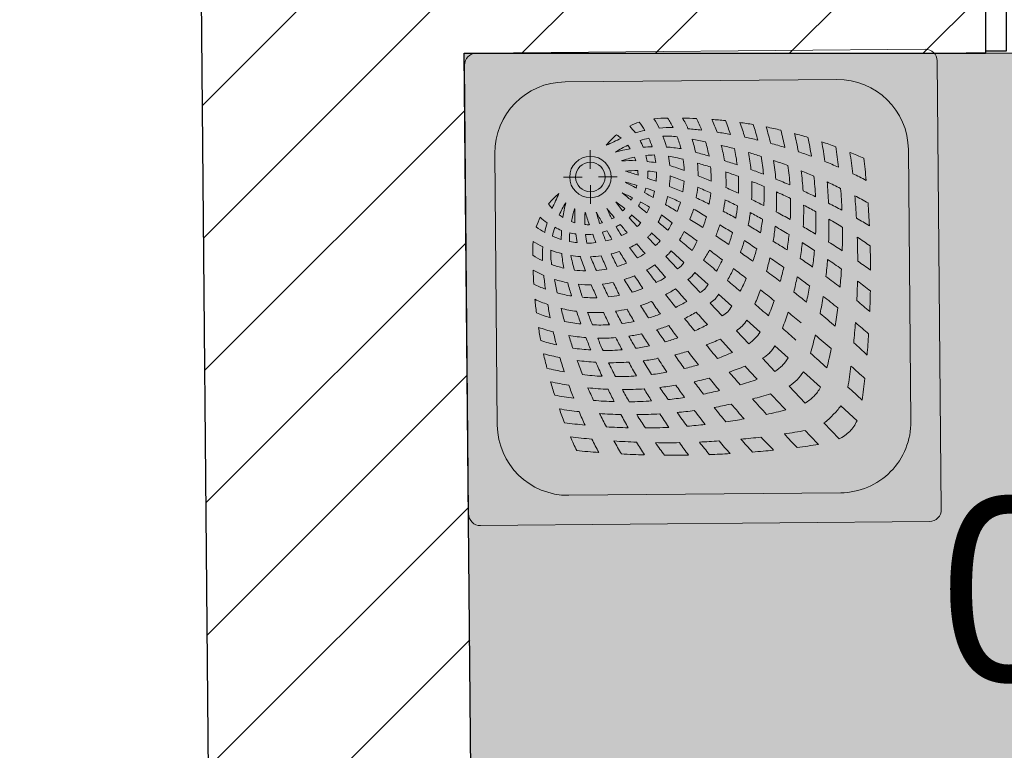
# Model space of a CAD drawing. Header units: millimetres. Extents: x -40063 to 512011, y 350190 to 687060.
# Tile 11 of 256: x 56781 to 58656, y 459399 to 460791. Entities that reach past the tile are written whole.
import ezdxf
from ezdxf.enums import TextEntityAlignment as Align

# ---------------------------------------------------------------- set-up
doc = ezdxf.new("R2010")
doc.units = ezdxf.units.MM
doc.layers.get('0').update_dxf_attribs({"color": 8})
for name, color, linetype in [('Elementy Modelu - Strefy', 8, 'Continuous'), ('Konstrukcja - Ściany zew', 8, 'Continuous'), ('Wnętrze - Umeblowanie', 8, 'Continuous')]:
    doc.layers.add(name, color=color, linetype=linetype)
doc.styles.add('GENERATED_STYLE_2', font='txt')
doc.styles.get("Standard").update_dxf_attribs({"font": 'arial.ttf'})
pattern_1 = [(45, (2007650.3, -1666877.53), (-127.279217, 127.279217), [])]

# ---------------------------------------------------------------- blocks, each defined once
blk = doc.blocks.new('prysznice_0.47_51', base_point=(4333800.4, -2103343.5))
at = {"layer": 'Elementy Modelu - Strefy', "linetype": 'Continuous', "lineweight": 0}
blk.add_hatch(color=255, dxfattribs=at).paths.add_polyline_path([(4335033.8, -2102322.4), (4332381.3, -2102322.4), (4332405.4, -2104922.4), (4335033.8, -2104922.4)])
at = {"linetype": 'Continuous', "lineweight": 0, "flags": 1}
for tag in ['ROOM_NAME', 'ROOM_NUMBER', 'ROOM_AREA', 'ROOM_PERIM', 'ROOM_WALLS_SURF', 'ROOM_DOORS_SURF', 'ROOM_WINDS_SURF', 'ROOM_BASELEV', 'ROOM_HEIGHT', 'ROOM_NET_AREA', 'ROOM_REDUCED_AREA', 'ROOM_CALC_AREA', 'ROOM_VOLUME']:
    blk.add_attdef(tag, text='', height=200, dxfattribs=at).set_placement((4333800.4, -2103400.6), align=Align.BOTTOM_LEFT)
at = {"layer": 'Elementy Modelu - Strefy', "color": 5, "lineweight": 13, "insert": (4333288.1, -2103168.5), "char_height": 350, "attachment_point": 1, "style": 'GENERATED_STYLE_2'}
blk.add_mtext('{0.47}', dxfattribs=at)
blk = doc.blocks.new('Symbol Brodzik 16')
at = {"layer": 'Wnętrze - Umeblowanie', "color": 252, "linetype": 'Continuous', "lineweight": 5}
for p, q in [((877.6, 900), (22.6, 900)), ((0.1, 22.5), (0.1, 877.5)), ((900.1, 22.5), (900.1, 877.5)), ((708.8, 843.8), (191.3, 843.8)), ((237.9, 713.4), (237.9, 677.7)), ((56.3, 191.2), (56.3, 708.8)), ((843.8, 191.2), (843.8, 708.8)), ((222.3, 662.2), (186.7, 662.2)), ((289, 662.2), (253.4, 662.2)), ((237.9, 646.7), (237.9, 611)), ((303.1, 601.4), (285.8, 614.3)), ((298.6, 597), (285.8, 614.3)), ((326.3, 567.3), (310.9, 583.8)), ((332.8, 573.8), (316.3, 589.1)), ((360.6, 530.5), (345.5, 546.7)), ((369.5, 539.5), (353.4, 554.6)), ((402.4, 485.6), (380, 509.6)), ((414.4, 497.7), (390.4, 520)), ((460.1, 455.1), (435.1, 478.4)), ((444.9, 440), (421.6, 465)), ((504.6, 413.7), (480, 436.6)), ((486.4, 395.4), (463.5, 420)), ((558.4, 363.5), (533.3, 387)), ((536.5, 341.6), (513.1, 366.8)), ((611.4, 314.2), (586.2, 337.6)), ((585.9, 288.6), (562.4, 313.8)), ((672.3, 257.5), (639.9, 287.6)), ((642.6, 227.8), (612.4, 260.2)), ((741.2, 193.2), (710.4, 221.9)), ((706.8, 158.9), (678.1, 189.6)), ((708.8, 56.2), (191.3, 56.2)), ((877.6, 0), (22.6, 0))]:
    blk.add_line(p, q, dxfattribs=at)
for radius in [39.4, 28.1]:
    blk.add_circle((237.9, 662.2), radius, dxfattribs=at)
for centre, radius, start, end in [((22.6, 877.5), 22.5, 90, 180), ((877.6, 877.5), 22.5, 0, 90), ((191.3, 708.8), 135, 90, 180), ((708.8, 708.8), 135, 0, 90), ((380, 567.9), 205.3, 88.3128, 95.6344), ((193.4, 668.2), 196.3, 25.9651, 31.9952), ((219, 667.5), 197.6, 26.2829, 32.3063), ((395.4, -91.5), 864.6, 86.9845, 88.7448), ((221.1, 663.6), 222, 23.6301, 29.5143), ((202.7, 655.5), 265.1, 20.8026, 26.059), ((395.4, -91.5), 864.6, 83.3288, 85.055), ((215.6, 651.8), 280.4, 19.5061, 24.9124), ((374.7, 636.4), 136.6, 108.2589, 116.5791), ((220.9, 672.4), 126.6, 35.2917, 42.9165), ((390.6, 519.6), 235.5, 101.8201, 106.3724), ((200.5, 669.4), 163.2, 29.6354, 36.3675), ((390.6, 519.6), 235.5, 88.6469, 95.0662), ((335.7, -157.6), 914.5, 82.7867, 84.4272), ((390.6, 519.6), 235.5, 81.5102, 81.7327), ((192.8, 643.9), 327.2, 17.2778, 22.1643), ((395.4, -91.5), 864.6, 79.7831, 81.4836), ((191.1, 641.3), 354.1, 15.4246, 20.2098), ((158.7, 633.5), 409.9, 13.5731, 17.8969), ((91.4, 620.8), 500.5, 11.8149, 15.5001), ((395.4, -91.5), 864.6, 76.2338, 78.0955), ((374.7, 636.4), 136.6, 129.196, 140.9462), ((-112.4, 1576.4), 935.1, 294.0484, 295.9579), ((235.4, 665.6), 93.2, 48.7297, 55.3816), ((385.9, 555.8), 183, 101.3677, 106.7778), ((200.5, 669.4), 163.2, 17.6042, 23.8079), ((384.8, 618.5), 120.4, 80.9202, 93.938), ((193.4, 668.2), 196.3, 14.6813, 21.0162), ((234.2, -308.9), 1059.9, 80.7899, 80.837), ((219, 667.5), 197.6, 13.8019, 20.7098), ((221.1, 663.6), 222, 11.3577, 18.0521), ((234.2, -308.9), 1059.9, 77.8137, 79.2341), ((335.7, -157.6), 914.5, 79.3162, 80.9273), ((335.7, -157.6), 914.5, 75.9876, 77.5746), ((68.3, 610.9), 550.3, 10.9345, 14.4671), ((7.9, 599.1), 635.5, 9.7539, 12.944), ((395.4, -91.5), 864.6, 72.6704, 74.4434), ((-79.7, 590.9), 746.4, 8.2388, 11.0494), ((385.9, 555.8), 183, 114.6682, 122.9443), ((361.1, 416.1), 302.7, 98.8716, 104.2822), ((235.4, 665.6), 93.2, 32.1387, 37.3696), ((220.9, 672.4), 126.6, 21.1122, 27.6146), ((361.1, 416.1), 302.7, 90.9431, 94.1785), ((361.1, 416.1), 302.7, 80.5246, 85.8025), ((207.7, 655.7), 260.2, 9.8051, 15.9308), ((234.2, -308.9), 1059.9, 74.7822, 76.1739), ((218.9, 651.9), 277.2, 8.1122, 14.298), ((192.8, 643.9), 327.2, 6.8416, 12.3555), ((335.7, -157.6), 914.5, 72.6385, 74.4189), ((395.4, -91.5), 864.6, 68.9788, 70.8399), ((-197.6, 578.4), 888.9, 7.0667, 9.5129), ((-387.1, 557.8), 1103.9, 6.1761, 8.2184), ((366.8, 477.9), 225.7, 101.3517, 107.6931), ((235.4, 665.6), 93.2, 16.8111, 21.1202), ((359.1, 534.3), 168.8, 89.6302, 95.1753), ((220.9, 672.4), 126.6, 8.378, 13.7023), ((200.5, 669.4), 163.2, 6.7115, 11.9035), ((302.9, 275.5), 433.5, 75.0459, 78.8273), ((193.4, 668.2), 196.3, 4.2183, 9.5363), ((219, 667.5), 197.6, 1.6025, 7.7855), ((99.3, -526.4), 1279.6, 73.4331, 74.6143), ((234.2, -308.9), 1059.9, 71.9075, 73.2752), ((191.1, 641.3), 354.1, 5.2184, 10.5629), ((158.7, 633.5), 409.9, 4.3349, 9.1453), ((335.7, -157.6), 914.5, 69.2927, 70.9472), ((395.4, -91.5), 864.6, 65.1461, 67.0472), ((-758.8, 507.8), 1504.2, 5.9584, 7.5213), ((237.9, 662.1), 67.7, 26.6695, 27), ((311.3, 389.2), 303.6, 87.4738, 92.4325), ((311.3, 389.2), 303.6, 80.2718, 83.408), ((289.4, 355.6), 341.9, 68.1808, 73.0545), ((221.1, 663.6), 222, 359.6929, 6.0044), ((150.6, -319.6), 1047.7, 72.4325, 73.8593), ((207.7, 655.7), 260.2, 359.1728, 5.1844), ((99.3, -526.4), 1279.6, 70.9149, 72.0683), ((91.4, 620.8), 500.5, 3.9186, 8.0135), ((234.2, -308.9), 1059.9, 68.9949, 70.5553), ((68.3, 610.9), 550.3, 3.4001, 7.2825), ((335.7, -157.6), 914.5, 65.8073, 67.5698), ((-1096.8, 492.2), 1866.4, 4.8823, 6.1801), ((325.5, 475.6), 198.2, 89.1874, 95.9965), ((3.2, -303.5), 1021.8, 71.4234, 72.8305), ((235.4, 665.6), 93.2, 359.6842, 5.0775), ((220.9, 672.4), 126.6, 353.8386, 0.11), ((3.2, -303.5), 1021.8, 69.3865, 70.3486), ((325.5, 475.6), 198.2, 78.8788, 83.6226), ((200.5, 669.4), 163.2, 354.1913, 0.2556), ((193.4, 668.2), 196.3, 352.6245, 358.5286), ((161.1, 64), 641.3, 66.5712, 69.1241), ((-149.3, -781.7), 1560.9, 66.7074, 67.6945), ((150.6, -319.6), 1047.7, 69.3837, 70.7871), ((218.9, 651.9), 277.2, 357.4706, 3.6927), ((192.8, 643.9), 327.2, 357.326, 3.0068), ((99.3, -526.4), 1279.6, 68.541, 69.6743), ((7.9, 599.1), 635.5, 2.9751, 6.4514), ((234.2, -308.9), 1059.9, 66.1054, 67.5253), ((-79.7, 590.9), 746.4, 2.295, 5.3301), ((335.7, -157.6), 914.5, 62.1533, 63.9448), ((-722, -1235.3), 2148.1, 60.8239, 61.4453), ((172.3, 139.7), 528.8, 73.0453, 75.4872), ((235.4, 665.6), 93.2, 344.2911, 347.5452), ((220.9, 672.4), 126.6, 341.1955, 345.1989), ((172.3, 139.7), 528.8, 69.2224, 71.1284), ((3.2, -303.5), 1021.8, 66.3258, 67.874), ((219, 667.5), 197.6, 349.7336, 355.6196), ((221.1, 663.6), 222, 348.8556, 354.1687), ((-172.8, -726.4), 1499.3, 64.757, 65.7943), ((-149.3, -781.7), 1560.9, 64.623, 65.5906), ((191.1, 641.3), 354.1, 356.003, 1.5769), ((150.6, -319.6), 1047.7, 66.495, 67.884), ((158.7, 633.5), 409.9, 355.9929, 1.0759), ((99.3, -526.4), 1279.6, 66.1047, 67.4125), ((-197.6, 578.4), 888.9, 1.9244, 4.5393), ((234.2, -308.9), 1059.9, 63.0798, 64.6149), ((263.7, 525.3), 136.6, 129.0538, 140.804), ((-676.3, 1012.4), 935.1, 334.0421, 335.9516), ((-5397.1, -6293.3), 8965.9, 50.42289, 50.56384), ((108.3, 213.3), 459.2, 62.8458, 65.562), ((235.4, 665.6), 93.2, 328.887, 332.1066), ((-722, -1235.3), 2148.1, 59.8538, 60.3474), ((200.5, 669.4), 163.2, 343.2389, 347.4953), ((193.4, 668.2), 196.3, 342.269, 346.9597), ((172.3, 139.7), 528.8, 63.4273, 66.3293), ((3.2, -303.5), 1021.8, 63.2147, 64.756), ((207.7, 655.7), 260.2, 349.5692, 354.2534), ((91.4, 620.8), 500.5, 356.746, 1.1309), ((150.6, -319.6), 1047.7, 63.4759, 65.0958), ((99.3, -526.4), 1279.6, 63.7037, 64.8768), ((-387.1, 557.8), 1103.9, 1.91, 4.0711), ((-758.8, 507.8), 1504.2, 2.7123, 4.3514), ((234.2, -308.9), 1059.9, 59.8831, 61.4256), ((234.5, 664.6), 93.2, 214.6184, 221.2703), ((344.2, 514.1), 183, 147.0557, 155.3318), ((484, 539), 302.7, 165.7178, 171.1284), ((422.2, 533.2), 225.7, 162.3069, 168.6483), ((237.9, 662.1), 67.7, 243, 243.3305), ((510.9, 588.8), 303.6, 177.5675, 182.5262), ((686.7, 791.8), 459.2, 204.438, 207.1542), ((7193.3, 6297.1), 8965.9, 219.43616, 219.57711), ((235.4, 665.6), 93.2, 314.5953, 316.5313), ((220.9, 672.4), 126.6, 328.4757, 332.4216), ((-5397.1, -6293.3), 8965.9, 50.17826, 50.31035), ((108.3, 213.3), 459.2, 58.2405, 60.6812), ((200.5, 669.4), 163.2, 332.066, 336.3044), ((-722, -1235.3), 2148.1, 58.4256, 59.1259), ((219, 667.5), 197.6, 338.4256, 343.8597), ((218.9, 651.9), 277.2, 348.1088, 352.6732), ((-172.8, -726.4), 1499.3, 62.5826, 63.6046), ((192.8, 643.9), 327.2, 349.0008, 353.0845), ((-149.3, -781.7), 1560.9, 62.6595, 63.6145), ((68.3, 610.9), 550.3, 356.558, 0.7271), ((7.9, 599.1), 635.5, 356.7869, 0.5306), ((150.6, -319.6), 1047.7, 60.4879, 61.9464), ((99.3, -526.4), 1279.6, 61.1733, 62.4624), ((-1096.8, 492.2), 1866.4, 2.2181, 3.5573), ((263.7, 525.3), 136.6, 153.4209, 161.7411), ((227.7, 679.2), 126.6, 227.0835, 234.7083), ((234.5, 664.6), 93.2, 232.6304, 237.8613), ((424.4, 574.6), 198.2, 174.0035, 180.8126), ((1203.6, 896.9), 1021.8, 197.1695, 198.5766), ((760.4, 727.8), 528.8, 194.5128, 196.9547), ((2135.4, 1622.1), 2148.1, 208.5547, 209.1761), ((234.5, 664.6), 93.2, 297.8934, 301.113), ((234.5, 664.6), 93.2, 313.4687, 315.4047), ((227.7, 679.2), 126.6, 311.099, 312.8153), ((220.9, 672.4), 126.6, 317.1847, 318.901), ((193.4, 668.2), 196.3, 331.6521, 336.0954), ((108.3, 213.3), 459.2, 51.6933, 54.8257), ((221.1, 663.6), 222, 337.8477, 343.1726), ((172.3, 139.7), 528.8, 57.2921, 60.3822), ((207.7, 655.7), 260.2, 339.384, 344.127), ((3.2, -303.5), 1021.8, 60.0048, 61.5377), ((191.1, 641.3), 354.1, 347.9688, 351.9467), ((-172.8, -726.4), 1499.3, 60.527, 61.5397), ((-149.3, -781.7), 1560.9, 60.573, 61.6817), ((-79.7, 590.9), 746.4, 356.8297, 0.1009), ((230.7, 699.5), 163.2, 233.6325, 240.3646), ((380.5, 509.4), 235.5, 163.6276, 168.1799), ((344.2, 514.1), 183, 163.2222, 168.6323), ((227.7, 679.2), 126.6, 242.3854, 248.8878), ((234.5, 664.6), 93.2, 248.8798, 253.1889), ((234.5, 664.6), 93.2, 264.9225, 270.3158), ((234.5, 664.6), 93.2, 282.4548, 285.7089), ((227.7, 679.2), 126.6, 297.5784, 301.5243), ((686.7, 791.8), 459.2, 209.3188, 211.7595), ((7193.3, 6297.1), 8965.9, 219.68965, 219.82174), ((230.7, 699.5), 163.2, 305.8661, 307.4927), ((200.5, 669.4), 163.2, 322.5073, 324.1339), ((-5397.1, -6293.3), 8965.9, 49.84635, 50.00011), ((219, 667.5), 197.6, 326.8839, 331.6539), ((-722, -1235.3), 2148.1, 56.8944, 57.6723), ((218.9, 651.9), 277.2, 337.9613, 342.5935), ((-141.8, -444.4), 1190.7, 56.961, 58.3262), ((3.2, -303.5), 1021.8, 56.9406, 58.4743), ((158.7, 633.5), 409.9, 348.655, 352.3383), ((91.4, 620.8), 500.5, 350.3185, 353.6011), ((-172.8, -726.4), 1499.3, 58.299, 59.4723), ((-149.3, -781.7), 1560.9, 58.5275, 59.521), ((-197.6, 578.4), 888.9, 357.151, 359.9641), ((150.6, -319.6), 1047.7, 57.2873, 58.9284), ((99.3, -526.4), 1279.6, 58.4809, 59.7549), ((230.7, 699.5), 163.2, 246.1921, 252.3958), ((484, 539), 302.7, 175.8215, 179.0569), ((365.8, 540.9), 168.8, 174.8247, 180.3698), ((227.7, 679.2), 126.6, 256.2977, 261.622), ((510.9, 588.8), 303.6, 186.592, 189.7282), ((227.7, 679.2), 126.6, 269.89, 276.1614), ((424.4, 574.6), 198.2, 186.3774, 191.1212), ((1203.6, 896.9), 1021.8, 199.6514, 200.6135), ((227.7, 679.2), 126.6, 284.8011, 288.8045), ((760.4, 727.8), 528.8, 198.8716, 200.7776), ((2135.4, 1622.1), 2148.1, 209.6526, 210.1462), ((230.7, 699.5), 163.2, 293.6956, 297.934), ((231.8, 706.7), 196.3, 305.3872, 307.0355), ((193.4, 668.2), 196.3, 322.9645, 324.6128), ((221.1, 663.6), 222, 326.5145, 331.2419), ((-2093.3, -2811.2), 4199.8, 52.9007, 53.3154), ((-722, -1235.3), 2148.1, 55.327, 56.1089), ((192.8, 643.9), 327.2, 339.8931, 344.0222), ((68.3, 610.9), 550.3, 350.4941, 353.5633), ((-387.1, 557.8), 1103.9, 357.8977, 0.2141), ((332.1, 520.1), 205.3, 174.3656, 181.6872), ((231.8, 706.7), 196.3, 238.0048, 244.0349), ((380.5, 509.4), 235.5, 174.9338, 181.3531), ((230.7, 699.5), 163.2, 258.0965, 263.2885), ((230.7, 699.5), 163.2, 269.7444, 275.8087), ((230.7, 699.5), 163.2, 282.5047, 286.7611), ((231.8, 706.7), 196.3, 293.9046, 298.3479), ((686.7, 791.8), 459.2, 215.1743, 218.3067), ((7193.3, 6297.1), 8965.9, 219.99989, 220.15365), ((232.6, 681.1), 197.6, 310.3725, 312.2207), ((219, 667.5), 197.6, 317.7793, 319.6275), ((-5397.1, -6293.3), 8965.9, 49.4635, 49.66419), ((207.7, 655.7), 260.2, 328.7474, 333.23), ((191.1, 641.3), 354.1, 339.249, 343.1565), ((-141.8, -444.4), 1190.7, 54.2862, 55.6498), ((-130.7, -617.6), 1358, 56.8954, 58.2556), ((7.9, 599.1), 635.5, 351.3186, 354.0676), ((-172.8, -726.4), 1499.3, 56.1119, 57.1735), ((-149.3, -781.7), 1560.9, 56.3273, 57.4598), ((-758.8, 507.8), 1504.2, 359.5991, 1.3466), ((150.6, -319.6), 1047.7, 53.8072, 55.4332), ((-1096.8, 492.2), 1866.4, 359.6289, 1.0375), ((232.6, 681.1), 197.6, 237.6937, 243.7171), ((281.5, 515.2), 120.4, 176.062, 189.0798), ((231.8, 706.7), 196.3, 248.9838, 255.3187), ((484, 539), 302.7, 184.1975, 189.4754), ((231.8, 706.7), 196.3, 260.4637, 265.7817), ((624.6, 597.1), 433.5, 191.1727, 194.9541), ((544.5, 610.6), 341.9, 196.9455, 201.8192), ((231.8, 706.7), 196.3, 271.4714, 277.3755), ((836, 739), 641.3, 200.8759, 203.4288), ((1203.6, 896.9), 1021.8, 202.126, 203.6742), ((231.8, 706.7), 196.3, 283.0403, 287.731), ((760.4, 727.8), 528.8, 203.6707, 206.5727), ((2135.4, 1622.1), 2148.1, 210.8741, 211.5744), ((232.6, 681.1), 197.6, 298.3461, 303.1161), ((236.5, 678.9), 222, 310.2953, 312.2018), ((221.1, 663.6), 222, 317.7982, 319.7047), ((218.9, 651.9), 277.2, 327.2617, 331.8043), ((-2093.3, -2811.2), 4199.8, 52.082, 52.5038), ((-722, -1235.3), 2148.1, 53.8291, 54.6041), ((158.7, 633.5), 409.9, 340.8198, 344.2758), ((-79.7, 590.9), 746.4, 351.9913, 354.4114), ((1208.9, 665.9), 1059.9, 189.163, 189.2101), ((232.6, 681.1), 197.6, 249.2902, 256.1981), ((232.6, 681.1), 197.6, 286.1403, 291.5744), ((236.5, 678.9), 222, 298.7581, 303.4855), ((7193.3, 6297.1), 8965.9, 220.33581, 220.5365), ((244.3, 692.3), 260.2, 307.4055, 309.2965), ((207.7, 655.7), 260.2, 320.7035, 322.5945), ((-5397.1, -6293.3), 8965.9, 49.07276, 49.2793), ((192.8, 643.9), 327.2, 330.1244, 334.3116), ((91.4, 620.8), 500.5, 343.6182, 346.5984), ((-414.9, -951.1), 1762.5, 54.6668, 55.6992), ((-130.7, -617.6), 1358, 54.4189, 55.6212), ((-197.6, 578.4), 888.9, 352.9007, 355.0176), ((-172.8, -726.4), 1499.3, 53.7268, 54.9619), ((-149.3, -781.7), 1560.9, 53.9349, 55.0232), ((991.5, 504.7), 864.6, 181.2552, 183.0155), ((236.5, 678.9), 222, 240.4857, 246.3699), ((380.5, 509.4), 235.5, 188.2673, 188.4898), ((1057.6, 564.4), 914.5, 185.5728, 187.2133), ((232.6, 681.1), 197.6, 262.2145, 268.3975), ((232.6, 681.1), 197.6, 274.3804, 280.2664), ((236.5, 678.9), 222, 286.8274, 292.1523), ((2135.4, 1622.1), 2148.1, 212.3277, 213.1056), ((3711.2, 2993.3), 4199.8, 216.6846, 217.0992), ((244.3, 692.3), 260.2, 296.77, 301.2526), ((248.2, 681.1), 277.2, 308.7401, 310.7182), ((218.9, 651.9), 277.2, 319.2818, 321.2599), ((191.1, 641.3), 354.1, 329.771, 333.8624), ((-2093.3, -2811.2), 4199.8, 51.2952, 51.7119), ((-722, -1235.3), 2148.1, 52.1041, 52.9721), ((68.3, 610.9), 550.3, 344.0734, 346.9579), ((-387.1, 557.8), 1103.9, 354.2825, 356.0781), ((244.5, 697.3), 265.1, 243.941, 249.1974), ((1208.9, 665.9), 1059.9, 190.7659, 192.1863), ((236.5, 678.9), 222, 251.9479, 258.6423), ((1426.5, 800.8), 1279.6, 195.3857, 196.5669), ((1219.6, 749.4), 1047.7, 196.1407, 197.5675), ((236.5, 678.9), 222, 263.9956, 270.3071), ((1681.7, 1049.4), 1560.9, 202.3055, 203.2926), ((236.5, 678.9), 222, 275.8313, 281.1444), ((1626.5, 1072.8), 1499.3, 204.2057, 205.243), ((1203.6, 896.9), 1021.8, 205.244, 206.7853), ((760.4, 727.8), 528.8, 209.6178, 212.7079), ((192.8, 643.9), 327.2, 322.8786, 324.781), ((-5397.1, -6293.3), 8965.9, 48.69477, 48.89871), ((158.7, 633.5), 409.9, 332.1446, 335.9229), ((7.9, 599.1), 635.5, 345.4628, 348.1213), ((-414.9, -951.1), 1762.5, 52.6863, 53.6473), ((-79.7, 590.9), 746.4, 346.7772, 349.1685), ((-130.7, -617.6), 1358, 51.6788, 53.1067), ((-758.8, 507.8), 1504.2, 356.7305, 358.1547), ((-172.8, -726.4), 1499.3, 51.092, 52.2703), ((244.3, 692.3), 260.2, 254.0692, 260.1949), ((244.3, 692.3), 260.2, 264.8156, 270.8272), ((244.3, 692.3), 260.2, 275.7466, 280.4308), ((244.3, 692.3), 260.2, 285.873, 290.616), ((248.2, 681.1), 277.2, 298.1957, 302.7383), ((3711.2, 2993.3), 4199.8, 217.4962, 217.918), ((7193.3, 6297.1), 8965.9, 220.7207, 220.92724), ((256.2, 707.3), 327.2, 305.219, 307.1214), ((191.1, 641.3), 354.1, 322.7694, 324.6845), ((91.4, 620.8), 500.5, 336.0335, 339.3719), ((-2093.3, -2811.2), 4199.8, 50.3676, 50.8228), ((-722, -1235.3), 2148.1, 50.4106, 51.2332), ((-1096.8, 492.2), 1866.4, 357.2023, 358.4067), ((991.5, 504.7), 864.6, 184.945, 186.6712), ((248.2, 684.5), 280.4, 245.0876, 250.4939), ((1057.6, 564.4), 914.5, 189.0727, 190.6838), ((1208.9, 665.9), 1059.9, 193.8261, 195.2178), ((248.2, 681.1), 277.2, 255.702, 261.8878), ((248.2, 681.1), 277.2, 287.4065, 292.0387), ((1344.4, 1041.9), 1190.7, 211.6738, 213.039), ((2135.4, 1622.1), 2148.1, 213.8911, 214.673), ((256.2, 707.3), 327.2, 295.6884, 299.8756), ((258.8, 709), 354.1, 305.3155, 307.2306), ((158.7, 633.5), 409.9, 325.7281, 327.5674), ((-5397.1, -6293.3), 8965.9, 48.23989, 48.45865), ((68.3, 610.9), 550.3, 336.8765, 340.0727), ((-197.6, 578.4), 888.9, 348.3139, 350.441), ((-414.9, -951.1), 1762.5, 50.477, 51.6335), ((-130.7, -617.6), 1358, 48.5988, 49.9547), ((256.2, 707.3), 327.2, 247.8357, 252.7222), ((1426.5, 800.8), 1279.6, 197.9317, 199.0851), ((1219.6, 749.4), 1047.7, 199.2129, 200.6163), ((248.2, 681.1), 277.2, 266.3073, 272.5294), ((1681.7, 1049.4), 1560.9, 204.4094, 205.377), ((248.2, 681.1), 277.2, 277.3268, 281.8912), ((1626.5, 1072.8), 1499.3, 206.3954, 207.4174), ((1203.6, 896.9), 1021.8, 208.4623, 209.9952), ((256.2, 707.3), 327.2, 285.9778, 290.1069), ((258.8, 709), 354.1, 296.1376, 300.229), ((7193.3, 6297.1), 8965.9, 221.10129, 221.30523), ((266.6, 741.4), 409.9, 302.4326, 304.2719), ((7.9, 599.1), 635.5, 338.9514, 341.8723), ((-2093.3, -2811.2), 4199.8, 49.4605, 49.9012), ((-722, -1235.3), 2148.1, 48.5006, 49.5053), ((-387.1, 557.8), 1103.9, 350.3933, 352.2198), ((991.5, 504.7), 864.6, 188.5164, 190.2169), ((258.8, 709), 354.1, 249.7902, 254.5754), ((256.2, 707.3), 327.2, 257.6445, 263.1584), ((256.2, 707.3), 327.2, 266.9932, 272.674), ((256.2, 707.3), 327.2, 276.9155, 280.9992), ((258.8, 709), 354.1, 286.8435, 290.751), ((2135.4, 1622.1), 2148.1, 215.3959, 216.1709), ((3711.2, 2993.3), 4199.8, 218.2881, 218.7048), ((266.6, 741.4), 409.9, 294.0771, 297.8554), ((463.2, 441.7), 90, 303.6661, 312.8255), ((458.4, 436.8), 90, 317.1745, 326.3339), ((-758.8, 507.8), 1504.2, 353.6708, 355.1313), ((-414.9, -951.1), 1762.5, 47.9821, 49.0561), ((1057.6, 564.4), 914.5, 192.4254, 194.0124), ((1208.9, 665.9), 1059.9, 196.7248, 198.0925), ((258.8, 709), 354.1, 259.4371, 264.7816), ((1426.5, 800.8), 1279.6, 200.3257, 201.459), ((258.8, 709), 354.1, 278.0533, 282.0312), ((1626.5, 1072.8), 1499.3, 208.4603, 209.473), ((1203.6, 896.9), 1021.8, 211.5257, 213.0594), ((1344.4, 1041.9), 1190.7, 214.3502, 215.7138), ((485.3, 416), 90, 314.4529, 324.3532), ((-5397.1, -6293.3), 8965.9, 47.79438, 48.01125), ((-197.6, 578.4), 888.9, 343.3, 345.5982), ((-2093.3, -2811.2), 4199.8, 48.4326, 48.975), ((-1096.8, 492.2), 1866.4, 354.6558, 355.8863), ((266.6, 741.4), 409.9, 252.1031, 256.4269), ((258.8, 709), 354.1, 268.4231, 273.997), ((1219.6, 749.4), 1047.7, 202.116, 203.505), ((1681.7, 1049.4), 1560.9, 206.3855, 207.3405), ((266.6, 741.4), 409.9, 277.6617, 281.345), ((266.6, 741.4), 409.9, 285.7242, 289.1802), ((279.2, 808.6), 500.5, 290.6281, 293.9665), ((3711.2, 2993.3), 4199.8, 219.1772, 219.6324), ((7193.3, 6297.1), 8965.9, 221.54135, 221.76011), ((484.1, 414.8), 90, 305.6468, 315.5471), ((509.3, 384.4), 90, 317.8442, 328.6878), ((-722, -1235.3), 2148.1, 46.322, 47.2438), ((279.2, 808.6), 500.5, 254.5, 258.1851), ((991.5, 504.7), 864.6, 191.9045, 193.7662), ((1057.6, 564.4), 914.5, 195.5811, 197.3615), ((266.6, 741.4), 409.9, 260.8547, 265.6651), ((266.6, 741.4), 409.9, 268.9241, 274.0071), ((279.2, 808.6), 500.5, 283.4016, 286.3818), ((1851.2, 1315), 1762.5, 214.3008, 215.3332), ((2135.4, 1622.1), 2148.1, 217.0279, 217.8959), ((289.2, 831.7), 550.3, 289.9273, 293.1235), ((515.7, 390.7), 90, 301.3122, 312.1558), ((-5397.1, -6293.3), 8965.9, 47.28524, 47.55497), ((-387.1, 557.8), 1103.9, 346.1926, 348.1444), ((279.2, 808.6), 500.5, 261.9865, 266.0814), ((1208.9, 665.9), 1059.9, 199.4447, 201.0051), ((1426.5, 800.8), 1279.6, 202.5875, 203.8953), ((279.2, 808.6), 500.5, 268.8691, 273.254), ((1219.6, 749.4), 1047.7, 204.9042, 206.5241), ((1681.7, 1049.4), 1560.9, 208.3183, 209.427), ((279.2, 808.6), 500.5, 276.3989, 279.6815), ((1626.5, 1072.8), 1499.3, 210.5277, 211.701), ((1517.7, 1030.8), 1358, 211.7444, 213.1046), ((289.2, 831.7), 550.3, 283.0421, 285.9266), ((536.7, 364), 90, 303.1469, 314.6807), ((592.1, 308), 11.2, 314.6807, 315.3193), ((536.1, 363.4), 90, 315.3193, 326.8531), ((289.2, 831.7), 550.3, 255.5329, 259.0655), ((289.2, 831.7), 550.3, 262.7175, 266.5999), ((289.2, 831.7), 550.3, 269.2729, 273.442), ((289.2, 831.7), 550.3, 276.4367, 279.5059), ((300.9, 892.2), 635.5, 288.1277, 291.0486), ((3711.2, 2993.3), 4199.8, 220.0988, 220.5395), ((7193.3, 6297.1), 8965.9, 221.98875, 222.20562), ((563.4, 335), 90, 315.7211, 328.2033), ((-758.8, 507.8), 1504.2, 350.4034, 351.9611), ((-2093.3, -2811.2), 4199.8, 47.2646, 47.747), ((300.9, 892.2), 635.5, 257.056, 260.2461), ((991.5, 504.7), 864.6, 195.5566, 197.3296), ((1057.6, 564.4), 914.5, 199.0528, 200.7073), ((300.9, 892.2), 635.5, 275.9324, 278.6814), ((1517.7, 1030.8), 1358, 214.3788, 215.5811), ((300.9, 892.2), 635.5, 281.8787, 284.5372), ((1851.2, 1315), 1762.5, 216.3527, 217.3137), ((2135.4, 1622.1), 2148.1, 218.7668, 219.5894), ((309.2, 979.7), 746.4, 286.3701, 288.9778), ((565, 336.6), 90, 301.7967, 314.2789), ((-1096.8, 492.2), 1866.4, 351.9982, 353.2744), ((309.2, 979.7), 746.4, 258.9506, 261.7612), ((1208.9, 665.9), 1059.9, 202.4747, 203.8946), ((300.9, 892.2), 635.5, 263.5486, 267.0249), ((1426.5, 800.8), 1279.6, 205.1232, 206.2963), ((300.9, 892.2), 635.5, 269.4694, 273.2131), ((1219.6, 749.4), 1047.7, 208.0536, 209.5121), ((1681.7, 1049.4), 1560.9, 210.479, 211.4725), ((1626.5, 1072.8), 1499.3, 212.8265, 213.8881), ((309.2, 979.7), 746.4, 280.8315, 283.2228), ((321.7, 1097.6), 888.9, 284.4018, 286.7), ((7193.3, 6297.1), 8965.9, 222.44503, 222.71476), ((594.1, 302.1), 90, 316.7747, 330.3169), ((-5397.1, -6293.3), 8965.9, 46.7042, 46.94007), ((309.2, 979.7), 746.4, 264.6699, 267.705), ((309.2, 979.7), 746.4, 269.8991, 273.1703), ((309.2, 979.7), 746.4, 275.5886, 278.0087), ((321.7, 1097.6), 888.9, 279.559, 281.6861), ((2135.4, 1622.1), 2148.1, 220.4947, 221.4994), ((3711.2, 2993.3), 4199.8, 221.025, 221.5674), ((598, 306), 90, 299.6831, 313.2253), ((991.5, 504.7), 864.6, 199.1601, 201.0212), ((321.7, 1097.6), 888.9, 260.4871, 262.9333), ((1057.6, 564.4), 914.5, 202.4302, 204.1927), ((321.7, 1097.6), 888.9, 265.4607, 268.0756), ((1208.9, 665.9), 1059.9, 205.3851, 206.9202), ((1426.5, 800.8), 1279.6, 207.5376, 208.8267), ((321.7, 1097.6), 888.9, 270.0359, 272.849), ((1219.6, 749.4), 1047.7, 211.0716, 212.7127), ((1681.7, 1049.4), 1560.9, 212.5402, 213.6727), ((321.7, 1097.6), 888.9, 274.9824, 277.0993), ((1626.5, 1072.8), 1499.3, 215.0381, 216.2732), ((1517.7, 1030.8), 1358, 216.8933, 218.3212), ((1851.2, 1315), 1762.5, 218.3665, 219.523), ((342.2, 1287.1), 1103.9, 281.8556, 283.8074), ((635.7, 272.1), 90, 311.5135, 326.1201), ((191.3, 191.2), 135, 180, 270), ((342.2, 1287.1), 1103.9, 261.7816, 263.8239), ((342.2, 1287.1), 1103.9, 273.9219, 275.7175), ((342.2, 1287.1), 1103.9, 277.7802, 279.6067), ((628, 264.4), 90, 303.8799, 318.4865), ((708.8, 191.2), 135, 270, 0), ((660.7, 233.4), 90, 317.6817, 333.4813), ((342.2, 1287.1), 1103.9, 265.9289, 268.09), ((342.2, 1287.1), 1103.9, 269.7859, 272.1023), ((392.2, 1658.8), 1504.2, 278.0389, 279.5966), ((3711.2, 2993.3), 4199.8, 222.253, 222.7354), ((7193.3, 6297.1), 8965.9, 223.05993, 223.2958), ((666.6, 239.4), 90, 296.5187, 312.3183), ((991.5, 504.7), 864.6, 202.9528, 204.8539), ((392.2, 1658.8), 1504.2, 262.4787, 264.0416), ((1057.6, 564.4), 914.5, 206.0552, 207.8467), ((392.2, 1658.8), 1504.2, 265.6486, 267.2877), ((1208.9, 665.9), 1059.9, 208.5744, 210.1169), ((1426.5, 800.8), 1279.6, 210.2451, 211.5191), ((392.2, 1658.8), 1504.2, 268.6534, 270.4009), ((1219.6, 749.4), 1047.7, 214.5668, 216.1928), ((1681.7, 1049.4), 1560.9, 214.9768, 216.0651), ((392.2, 1658.8), 1504.2, 271.8453, 273.2695), ((1626.5, 1072.8), 1499.3, 217.7297, 218.908), ((1517.7, 1030.8), 1358, 220.0453, 221.4012), ((392.2, 1658.8), 1504.2, 274.8687, 276.3292), ((1851.2, 1315), 1762.5, 220.9439, 222.0179), ((2135.4, 1622.1), 2148.1, 222.7562, 223.678), ((407.9, 1996.9), 1866.4, 263.8199, 265.1177), ((407.9, 1996.9), 1866.4, 266.4427, 267.7819), ((407.9, 1996.9), 1866.4, 271.5933, 272.7977), ((407.9, 1996.9), 1866.4, 274.1137, 275.3442), ((407.9, 1996.9), 1866.4, 276.7256, 278.0018), ((407.9, 1996.9), 1866.4, 268.9625, 270.3711), ((22.6, 22.5), 22.5, 180, 270), ((877.6, 22.5), 22.5, 270, 0)]:
    blk.add_arc(centre, radius, start, end, dxfattribs=at)
blk = doc.blocks.new('Ściana_98', base_point=(4332039.5, -2065378.5))
at = {"layer": 'Konstrukcja - Ściany zew', "linetype": 'Continuous'}
h = blk.add_hatch(dxfattribs=at)
h.set_pattern_fill('Bloczki_ceramiczne', color=256, style=0, pattern_type=2)
h.set_pattern_definition(pattern_1)
h.paths.add_polyline_path([(4331534.9, -2064881.8), (4331928.4, -2107412.4), (4332423.8, -2106912.4), (4332039.5, -2065378.5)])
at = {"layer": 'Konstrukcja - Ściany zew', "linetype": 'Continuous', "flags": 128}
for points in [[(4331534.9, -2064881.8), (4331928.4, -2107412.4)], [(4332405.4, -2104922.4), (4332381.3, -2102322.4)]]:
    blk.add_lwpolyline(points, dxfattribs=at)
blk = doc.blocks.new('Drzwi 16_10')
at = {"layer": 'Konstrukcja - Ściany zew', "linetype": 'Continuous'}
for p, q in [((410, 0), (410, 820)), ((-450, 0), (-487, 0)), ((-410, 0), (-450, 0)), ((-450, 0), (-450, -115)), ((-450, 0), (-450, -115)), ((-410, -115), (-410, 0)), ((450, 0), (410, 0)), ((410, 0), (410, -115)), ((450, -115), (450, 0)), ((450, 0), (450, -115)), ((450, 0), (487, 0)), ((-450, -120), (-487, -120)), ((-450, -115), (-410, -115)), ((-450, -115), (-450, -120)), ((410, -115), (450, -115)), ((450, -115), (450, -120)), ((450, -120), (487, -120))]:
    blk.add_line(p, q, dxfattribs=at)
blk.add_arc((410, 0), 820, 90, 180, dxfattribs=at)
blk = doc.blocks.new('Ściana_103', base_point=(4332381.3, -2102322.4))
at = {"layer": 'Konstrukcja - Ściany zew', "linetype": 'Continuous'}
h = blk.add_hatch(dxfattribs=at)
h.set_pattern_fill('Bloczki_ceramiczne', color=256, style=0, pattern_type=2)
h.set_pattern_definition(pattern_1)
h.paths.add_polyline_path([(4332380.2, -2102202.4), (4332381.3, -2102322.4), (4333373.8, -2102322.4), (4333373.8, -2102317.4), (4333373.8, -2102202.4)])
for p, q in [((4333373.8, -2102202.4), (4333373.8, -2102317.4)), ((4333373.8, -2102317.4), (4333373.8, -2102322.4)), ((4333373.8, -2102322.4), (4333336.8, -2102322.4))]:
    blk.add_line(p, q, dxfattribs=at)
at = {"layer": 'Konstrukcja - Ściany zew', "linetype": 'Continuous', "flags": 128}
blk.add_lwpolyline([(4332381.3, -2102322.4), (4333373.8, -2102322.4)], dxfattribs=at)
at = {"layer": 'Konstrukcja - Ściany zew', "linetype": 'Continuous', "zscale": 1000}
blk.add_blockref('Drzwi 16_10', (4333823.8, -2102202.4), dxfattribs=at)

msp = doc.modelspace()

# ---------------------------------------------------------------- linework, layer by layer
at = {"layer": 'Elementy Modelu - Strefy', "color": 255, "linetype": 'Continuous', "lineweight": 0, "flags": 128}
msp.add_lwpolyline([(60280.17939, 460726.58916), (57627.65199, 460726.58916), (57651.70992, 458126.58916), (60280.17939, 458126.58916)], close=True, dxfattribs=at)

# ---------------------------------------------------------------- block references
at = {"layer": 'Elementy Modelu - Strefy', "color": 5, "linetype": 'Continuous', "lineweight": 13}
msp.add_blockref('prysznice_0.47_51', (59046.6905, 459705.55897), dxfattribs=at)
at = {"layer": 'Konstrukcja - Ściany zew'}
for name, p in [('Ściana_98', (57285.80775, 497670.53125)), ('Ściana_103', (57627.65199, 460726.58916))]:
    msp.add_blockref(name, p, dxfattribs=at)
at = {"layer": 'Wnętrze - Umeblowanie', "color": 252, "linetype": 'Continuous', "lineweight": 5, "zscale": 1000, "rotation": 0.5301457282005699}
msp.add_blockref('Symbol Brodzik 16', (57635.98041, 459826.51639), dxfattribs=at)

doc.saveas('drawing.dxf')
